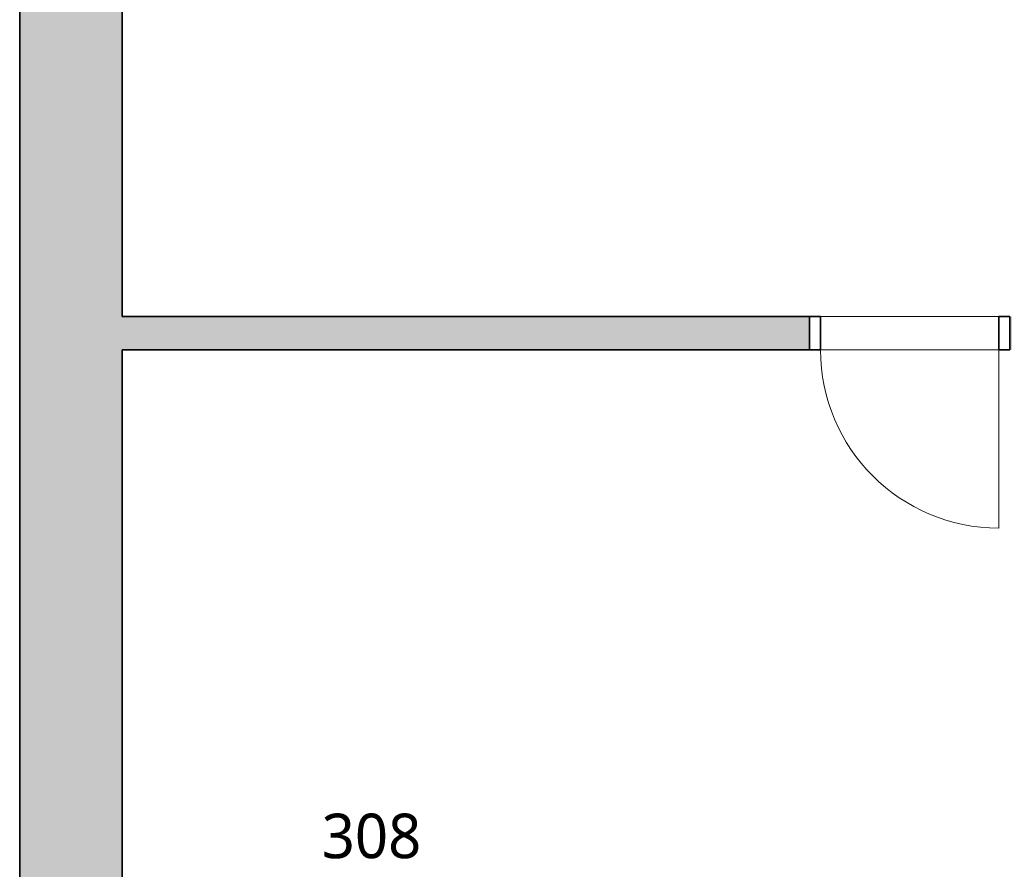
# Model space of a CAD drawing. Header units: metres. Extents: x -0.2 to 46.9, y -0.5 to 28.
# Tile 4 of 30: x -0.2 to 4.2, y 3.5 to 7.3. Entities that reach past the tile are written whole.
import ezdxf

# ---------------------------------------------------------------- set-up
doc = ezdxf.new("R2010")
doc.units = ezdxf.units.M
doc.linetypes.add('AV - Cerch_ 1 tecka 4mm', pattern=[0.006, 0.004, -0.001, 0, -0.001])
doc.layers.add('AV-MISTNOSTI', color=5, linetype='Continuous', lineweight=5, true_color=0x0000ff)
doc.layers.add('AV-SRAFY', color=7, linetype='Continuous', lineweight=35)
doc.layers.add('AV-STAVBA', color=7, linetype='Continuous', lineweight=18)
doc.styles.add('Trebuchet MS_B', font='trebuc.ttf', dxfattribs={"height": 0.2})

# ---------------------------------------------------------------- blocks, each defined once
blk = doc.blocks.new('DO_1-P_Ocel_ - 800x1970_150-917843-3NP')
at = {"layer": 'AV-STAVBA', "color": 254, "true_color": 0xcccccc}
for p, q in [((-0.4, 0.875), (-0.4, 0.075)), ((-0.4, 0.075), (0.4, 0.075)), ((-0.4, -0.075), (0.4, -0.075))]:
    blk.add_line(p, q, dxfattribs=at)
at = {"layer": 'AV-STAVBA', "color": 254, "linetype": 'AV - Cerch_ 1 tecka 4mm', "true_color": 0xcccccc}
for p, q in [((-0.45, 0.075), (0.45, 0.075)), ((-0.4, 0.075), (0.4, 0.075)), ((-0.45, -0.075), (0.45, -0.075)), ((-0.4, -0.075), (0.4, -0.075))]:
    blk.add_line(p, q, dxfattribs=at)
at = {"layer": 'AV-STAVBA', "color": 254, "lineweight": 35, "true_color": 0xcccccc}
for p, q in [((-0.4, 0.075), (-0.45, 0.075)), ((-0.45, 0.075), (-0.45, -0.075)), ((-0.4, -0.075), (-0.4, 0.075)), ((0.45, 0.075), (0.4, 0.075)), ((0.4, 0.075), (0.4, -0.075)), ((0.45, -0.075), (0.45, 0.075)), ((-0.45, -0.075), (-0.4, -0.075)), ((0.4, -0.075), (0.45, -0.075))]:
    blk.add_line(p, q, dxfattribs=at)
at = {"layer": 'AV-STAVBA', "color": 254, "true_color": 0xcccccc}
blk.add_arc((-0.4, 0.075), 0.8, 0, 90, dxfattribs=at)
blk = doc.blocks.new('D0089 - 1514 - OÚPSŘ_Benešova_rvt-1-3NP')
at = {"layer": 'AV-SRAFY', "lineweight": 18, "true_color": 0xcccccc}
blk.add_hatch(color=254, dxfattribs=at).paths.add_polyline_path([(0.2248, 0.8282), (0.2248, 14.7482), (-0.2352, 14.7482), (-0.2352, 0.8282), (-0.0948, 0.8282)])
h = blk.add_hatch(color=254, dxfattribs=at)
h.paths.add_polyline_path([(9.0398, 5.8082), (9.0398, 5.9582), (4.2098, 5.9582), (4.2098, 5.8082), (7.8878, 5.8082)])
h.paths.add_polyline_path([(10.9248, 5.8082), (10.9248, 5.9582), (9.9398, 5.9582), (9.9398, 5.8082)])
h.paths.add_polyline_path([(0.2248, 5.8082), (3.3098, 5.8082), (3.3098, 5.9582), (0.2248, 5.9582)])
at = {"layer": 'AV-STAVBA', "color": 254, "lineweight": 35, "true_color": 0xcccccc}
for p, q in [((-0.2352, 14.7482), (-0.2352, 0.8282)), ((0.2248, 5.9582), (0.2248, 7.7082)), ((3.3098, 5.9582), (0.2248, 5.9582)), ((3.3098, 5.8082), (3.3098, 5.9582)), ((0.2248, 0.8282), (0.2248, 5.8082)), ((0.2248, 5.8082), (3.3098, 5.8082))]:
    blk.add_line(p, q, dxfattribs=at)
at = {"layer": 'AV-STAVBA', "color": 254, "true_color": 0xcccccc}
for p, q in [((3.3598, 5.9582), (4.1598, 5.9582)), ((4.1598, 5.8082), (3.3598, 5.8082))]:
    blk.add_line(p, q, dxfattribs=at)
at = {"layer": 'AV-STAVBA', "color": 254, "lineweight": 18, "true_color": 0xcccccc, "rotation": 180}
blk.add_blockref('DO_1-P_Ocel_ - 800x1970_150-917843-3NP', (3.7598, 5.8832), dxfattribs=at)

msp = doc.modelspace()

# ---------------------------------------------------------------- block references
at = {"lineweight": 5}
msp.add_blockref('D0089 - 1514 - OÚPSŘ_Benešova_rvt-1-3NP', (0, 0), dxfattribs=at)

# ---------------------------------------------------------------- texts
at = {"layer": 'AV-MISTNOSTI', "insert": (1.1206, 3.7264), "char_height": 0.2, "width": 0.601266, "attachment_point": 1, "style": 'Trebuchet MS_B'}
msp.add_mtext('308', dxfattribs=at)

doc.saveas('drawing.dxf')
